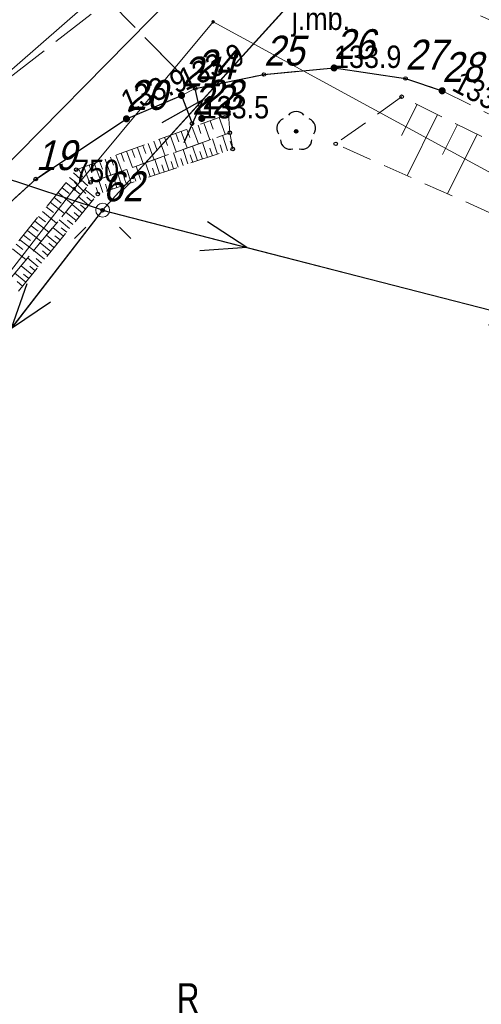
# Model space of a CAD drawing. Header units: metres. Extents: x 5548743 to 5556416, y 5707500 to 5714000.
# Tile 21 of 244: x 5551163 to 5551186, y 5711495 to 5711544. Entities that reach past the tile are written whole.
import ezdxf
from ezdxf.enums import TextEntityAlignment as Align

# ---------------------------------------------------------------- set-up
doc = ezdxf.new("R2010")
doc.units = ezdxf.units.M
for name, pattern in [('1.5_0.75', [2.25, 1.5, -0.75]), ('2.25_0.75', [3, 2.25, -0.75]), ('219-1000', [0]), ('suep_nn_1000', [0])]:
    doc.linetypes.add(name, pattern=pattern)
doc.layers.get('0').update_dxf_attribs({"color": 2, "lineweight": 5})
doc.styles.get("Standard").update_dxf_attribs({"font": 'Working1250', "width": 0.75})

# ---------------------------------------------------------------- blocks, each defined once
blk = doc.blocks.new('203')
at = {"linetype": 'Continuous', "lineweight": 0}
h = blk.add_hatch(color=0, dxfattribs=at)
edge = h.paths.add_edge_path()
edge.add_arc((0, 0), 0.09, 0, 360)
blk = doc.blocks.new('PW01')
at = {"linetype": 'Continuous', "lineweight": 13}
h = blk.add_hatch(color=0, dxfattribs=at)
edge = h.paths.add_edge_path()
edge.add_arc((0, 0), 0.18, 0, 360)
blk = doc.blocks.new('SUEP1')
at = {"color": 0, "linetype": 'Continuous'}
for p, q in [((7.5, 0), (5.25, 0.75)), ((22.5, 0), (20.25, 0.75)), ((0, 0), (7.5, 0)), ((7.5, 0), (5.25, -0.75)), ((7.5, 0), (22.5, 0)), ((22.5, 0), (20.25, -0.75))]:
    blk.add_line(p, q, dxfattribs=at)
blk = doc.blocks.new('SM01')
at = {"color": 0, "linetype": 'Continuous', "lineweight": 13}
for p, q in [((-0.848, 0.848), (-1.414, 1.414)), ((0.849, 0.848), (1.414, 1.414)), ((-0.848, -0.849), (-1.414, -1.414)), ((0.849, -0.849), (1.414, -1.414))]:
    blk.add_line(p, q, dxfattribs=at)
blk.add_circle((0, 0), 0.35, dxfattribs=at)
blk = doc.blocks.new('OP021')
at = {"linetype": 'Continuous', "lineweight": 13}
h = blk.add_hatch(color=0, dxfattribs=at)
edge = h.paths.add_edge_path()
edge.add_arc((0, 0), 0.1, 0, 360)
at = {"color": 0, "linetype": 'Continuous', "lineweight": -3}
for centre, start, end in [((0, 0.5), 38.316, 141.684), ((-0.476, 0.154), 110.388, 213.756), ((0.476, 0.154), 326.244, 69.612), ((-0.294, -0.404), 182.272, 285.64), ((0.294, -0.404), 254.36, 357.728), ((0.294, -0.404), 254.36, 357.728)]:
    blk.add_arc(centre, 0.5, start, end, dxfattribs=at)
blk = doc.blocks.new('PIKIETAW1891')
at = {"color": 0}
blk.add_circle((0, 0), 0.09, dxfattribs=at)

msp = doc.modelspace()

# ---------------------------------------------------------------- linework, layer by layer
at = {"layer": '000 Inne (niezydentyfikowane)', "color": 7, "linetype": 'CONTINUOUS', "lineweight": 18, "flags": 128}
for points in [[(5551183.26, 5711539.97), (5551182.48, 5711538.41)], [(5551184.28, 5711539.47), (5551182.75, 5711536.39)], [(5551172.23, 5711538.93), (5551172.38, 5711538.51)], [(5551172.52, 5711539.04), (5551172.83, 5711538.19)], [(5551172.84, 5711539.15), (5551173, 5711538.73)], [(5551173.29, 5711539.32), (5551173.6, 5711538.47)], [(5551185.29, 5711538.97), (5551184.53, 5711537.45)], [(5551170.83, 5711538.42), (5551171.13, 5711537.59)], [(5551171.11, 5711538.52), (5551171.26, 5711538.1)], [(5551171.38, 5711538.62), (5551171.69, 5711537.79)], [(5551171.66, 5711538.72), (5551171.82, 5711538.31)], [(5551171.94, 5711538.83), (5551172.25, 5711537.99)], [(5551173.72, 5711537.64), (5551173.46, 5711538.42)], [(5551186.28, 5711538.47), (5551184.79, 5711535.48)], [(5551169.45, 5711537.91), (5551169.6, 5711537.5)], [(5551169.72, 5711538.01), (5551170.02, 5711537.19)], [(5551170, 5711538.12), (5551170.15, 5711537.7)], [(5551170.27, 5711538.22), (5551170.58, 5711537.39)], [(5551170.55, 5711538.32), (5551170.7, 5711537.9)], [(5551172.21, 5711537.14), (5551171.96, 5711537.88)], [(5551172.71, 5711537.31), (5551172.46, 5711538.06)], [(5551173.21, 5711537.47), (5551172.96, 5711538.24)], [(5551173.47, 5711537.56), (5551173.34, 5711537.94)], [(5551173.98, 5711537.73), (5551173.85, 5711538.12)], [(5551168.09, 5711537.42), (5551168.39, 5711536.61)], [(5551168.36, 5711537.52), (5551168.51, 5711537.11)], [(5551168.63, 5711537.62), (5551168.93, 5711536.8)], [(5551168.9, 5711537.71), (5551169.05, 5711537.31)], [(5551169.18, 5711537.81), (5551169.47, 5711537)], [(5551171.24, 5711536.82), (5551171, 5711537.54)], [(5551171.72, 5711536.98), (5551171.48, 5711537.71)], [(5551171.97, 5711537.06), (5551171.84, 5711537.43)], [(5551172.46, 5711537.22), (5551172.33, 5711537.6)], [(5551172.96, 5711537.39), (5551172.83, 5711537.77)], [(5551166.75, 5711536.93), (5551166.89, 5711536.53)], [(5551167.01, 5711537.02), (5551167.31, 5711536.22)], [(5551167.28, 5711537.12), (5551167.43, 5711536.72)], [(5551167.55, 5711537.22), (5551167.84, 5711536.42)], [(5551167.82, 5711537.32), (5551167.97, 5711536.92)], [(5551169.82, 5711536.34), (5551169.58, 5711537.04)], [(5551170.29, 5711536.5), (5551170.06, 5711537.2)], [(5551170.53, 5711536.58), (5551170.41, 5711536.93)], [(5551170.76, 5711536.66), (5551170.53, 5711537.37)], [(5551171, 5711536.74), (5551170.88, 5711537.1)], [(5551171.48, 5711536.9), (5551171.36, 5711537.26)], [(5551165.97, 5711536.53), (5551166.68, 5711535.88)], [(5551166.21, 5711536.73), (5551166.44, 5711536.31)], [(5551166.48, 5711536.83), (5551166.78, 5711536)], [(5551168.39, 5711535.87), (5551168.17, 5711536.53)], [(5551168.87, 5711536.03), (5551168.64, 5711536.7)], [(5551169.1, 5711536.11), (5551168.99, 5711536.45)], [(5551169.34, 5711536.19), (5551169.11, 5711536.87)], [(5551169.58, 5711536.26), (5551169.46, 5711536.61)], [(5551170.05, 5711536.42), (5551169.94, 5711536.77)], [(5551165.57, 5711536.04), (5551166.31, 5711535.44)], [(5551165.77, 5711536.29), (5551166.15, 5711535.99)], [(5551167.44, 5711535.55), (5551167.23, 5711536.2)], [(5551167.68, 5711535.63), (5551167.57, 5711535.96)], [(5551167.92, 5711535.71), (5551167.7, 5711536.36)], [(5551168.15, 5711535.79), (5551168.04, 5711536.12)], [(5551168.63, 5711535.95), (5551168.52, 5711536.28)], [(5551165.18, 5711535.55), (5551165.91, 5711534.96)], [(5551165.38, 5711535.79), (5551165.74, 5711535.5)], [(5551167.04, 5711535.29), (5551166.53, 5711535.7)], [(5551167.2, 5711535.47), (5551167.1, 5711535.79)], [(5551164.79, 5711535.06), (5551165.51, 5711534.48)], [(5551164.98, 5711535.3), (5551165.35, 5711535.01)], [(5551166.41, 5711534.51), (5551165.89, 5711534.94)], [(5551166.72, 5711534.9), (5551166.21, 5711535.32)], [(5551166.57, 5711534.71), (5551166.31, 5711534.92)], [(5551166.88, 5711535.09), (5551166.63, 5711535.3)], [(5551164.4, 5711534.58), (5551165.11, 5711534)], [(5551164.59, 5711534.82), (5551164.95, 5711534.53)], [(5551166.09, 5711534.13), (5551165.57, 5711534.55)], [(5551166.25, 5711534.32), (5551165.99, 5711534.53)], [(5551164.02, 5711534.1), (5551164.72, 5711533.54)], [(5551164.21, 5711534.34), (5551164.56, 5711534.06)], [(5551165.77, 5711533.74), (5551165.25, 5711534.17)], [(5551165.93, 5711533.93), (5551165.67, 5711534.15)], [(5551163.64, 5711533.63), (5551164.34, 5711533.07)], [(5551163.83, 5711533.87), (5551164.18, 5711533.59)], [(5551165.46, 5711533.35), (5551164.93, 5711533.78)], [(5551165.62, 5711533.54), (5551165.35, 5711533.76)], [(5551163.08, 5711532.94), (5551163.42, 5711532.67)], [(5551163.27, 5711533.17), (5551163.96, 5711532.62)], [(5551163.45, 5711533.4), (5551163.8, 5711533.12)], [(5551164.82, 5711532.58), (5551164.29, 5711533.01)], [(5551165.14, 5711532.96), (5551164.61, 5711533.4)], [(5551164.98, 5711532.77), (5551164.72, 5711532.99)], [(5551165.3, 5711533.16), (5551165.03, 5711533.37)], [(5551162.9, 5711532.71), (5551163.58, 5711532.16)], [(5551164.51, 5711532.19), (5551163.97, 5711532.63)], [(5551164.67, 5711532.38), (5551164.4, 5711532.6)], [(5551164.19, 5711531.8), (5551163.65, 5711532.25)], [(5551164.35, 5711531.99), (5551164.08, 5711532.22)], [(5551163.56, 5711531.03), (5551163.01, 5711531.48)], [(5551163.87, 5711531.41), (5551163.33, 5711531.86)], [(5551163.72, 5711531.22), (5551163.44, 5711531.44)], [(5551164.03, 5711531.61), (5551163.76, 5711531.83)], [(5551163.4, 5711530.83), (5551163.12, 5711531.06)]]:
    msp.add_lwpolyline(points, dxfattribs=at)
at = {"layer": '217-kontur klasyfikacyjny', "color": 3, "linetype": 'CONTINUOUS', "lineweight": 18, "flags": 128}
for points in [[(5551172.99, 5711544.13), (5551166, 5711535.73)], [(5551207.64, 5711525.28), (5551172.99, 5711544.13)], [(5551166, 5711535.73), (5551158.08, 5711525.51)]]:
    msp.add_lwpolyline(points, dxfattribs=at)
at = {"layer": '218-kontur użytku gruntowego', "color": 3, "linetype": 'CONTINUOUS', "lineweight": 18, "flags": 128}
for points in [[(5551174.5, 5711551.91), (5551150.55, 5711530.99)], [(5551150.55, 5711530.99), (5551174.5, 5711551.91)], [(5551172.99, 5711544.13), (5551166, 5711535.73)], [(5551166, 5711535.73), (5551172.99, 5711544.13)], [(5551207.64, 5711525.28), (5551172.99, 5711544.13)], [(5551172.99, 5711544.13), (5551207.64, 5711525.28)], [(5551166, 5711535.73), (5551158.08, 5711525.51)], [(5551158.08, 5711525.51), (5551166, 5711535.73)]]:
    msp.add_lwpolyline(points, dxfattribs=at)
at = {"layer": '219-działka ewidencyjna', "color": 7, "linetype": '219-1000', "lineweight": 18, "flags": 128}
for points in [[(5551174.5, 5711551.91), (5551150.55, 5711530.99)], [(5551172.99, 5711544.13), (5551166, 5711535.73)], [(5551172.99, 5711544.13), (5551207.64, 5711525.28)], [(5551166, 5711535.73), (5551158.08, 5711525.51)]]:
    msp.add_lwpolyline(points, dxfattribs=at)
at = {"layer": 'jezdnia', "color": 7, "linetype": '2.25_0.75', "lineweight": 18, "flags": 128}
for points in [[(5551172.09, 5711540.78), (5551175.55, 5711541.48), (5551179.08, 5711541.81), (5551182.67, 5711541.28), (5551184.52, 5711540.66), (5551199.48, 5711533.25), (5551229.75, 5711519.43), (5551232.58, 5711518.54), (5551237.97, 5711517.08), (5551246, 5711516), (5551265.86, 5711515.51), (5551285.84, 5711514.34), (5551298.12, 5711510.6), (5551299.87, 5711510.1), (5551304.6, 5711507.06), (5551344.36, 5711475.83), (5551354.22, 5711468.39), (5551360.8, 5711464.06), (5551374.1, 5711456.68), (5551402.05, 5711446.48), (5551407.78, 5711444.12), (5551410.66, 5711442.85), (5551414.33, 5711440.51), (5551417.63, 5711437.78), (5551420.15, 5711433.54), (5551421.37, 5711431.1), (5551426.56, 5711417.26), (5551432.01, 5711390.13), (5551431.87, 5711377.29), (5551426.97, 5711372.97), (5551427.74, 5711369.97), (5551440.19, 5711371.8), (5551450.56, 5711371.32), (5551462.05, 5711371.81), (5551478.14, 5711373.67), (5551488.68, 5711375.38), (5551516.03, 5711380.25), (5551543.48, 5711385.9), (5551551.63, 5711387.01), (5551565.67, 5711387.79), (5551572.21, 5711387.75), (5551583.47, 5711386.8), (5551583.96, 5711391.49), (5551566.2, 5711392.76), (5551550.45, 5711392.17), (5551542.24, 5711391.21), (5551487.59, 5711380.11), (5551461.08, 5711375.98), (5551449.46, 5711376.1), (5551446.32, 5711376.39), (5551441.41, 5711378.14), (5551439.66, 5711379.88), (5551437.86, 5711383.43), (5551436.13, 5711391.22), (5551429.65, 5711420.76), (5551427.26, 5711427.87), (5551425.61, 5711431.8), (5551422.03, 5711437.63), (5551419.19, 5711441.14), (5551415.93, 5711444.01), (5551412.67, 5711446), (5551409.41, 5711447.67), (5551403.68, 5711450.03), (5551375.77, 5711460.32), (5551363.25, 5711467.22), (5551356.64, 5711471.51), (5551346.66, 5711478.8), (5551307.36, 5711510.62), (5551302.62, 5711513.66), (5551298.56, 5711514.88), (5551286.23, 5711518.17), (5551273.73, 5711520.21), (5551268.88, 5711520.25), (5551264.12, 5711520.29), (5551254.29, 5711520.53), (5551243.63, 5711521.23), (5551236.96, 5711522.3), (5551231.68, 5711523.72), (5551223.67, 5711526.93), (5551218.56, 5711529.25), (5551196.45, 5711540.28), (5551189.04, 5711543.29), (5551182.56, 5711546.16), (5551169.98, 5711545.84), (5551167.74, 5711545.19)], [(5551126.88, 5711487.46), (5551140.12, 5711506.56), (5551148.99, 5711518.69), (5551155.81, 5711527.37), (5551161.02, 5711533.45), (5551164.06, 5711536.22), (5551168.63, 5711539.25), (5551171.4, 5711540.43), (5551172.09, 5711540.78), (5551167.74, 5711545.19), (5551159.61, 5711538.91), (5551155.42, 5711534.26), (5551144.98, 5711520.37), (5551134.39, 5711505.1), (5551122.24, 5711492.11)]]:
    msp.add_lwpolyline(points, close=True, dxfattribs=at)
at = {"layer": 'krawężnik', "color": 7, "linetype": 'CONTINUOUS', "lineweight": 25, "flags": 128}
for points in [[(5551172.42, 5711539.27), (5551172.09, 5711540.78), (5551175.55, 5711541.48), (5551179.08, 5711541.81), (5551182.67, 5711541.28), (5551184.52, 5711540.66)], [(5551140.12, 5711506.56), (5551148.99, 5711518.69), (5551155.81, 5711527.37), (5551161.02, 5711533.45), (5551164.06, 5711536.22), (5551168.63, 5711539.25), (5551171.4, 5711540.43), (5551171.93, 5711539.01)]]:
    msp.add_lwpolyline(points, dxfattribs=at)
at = {"layer": 'przewód elektroenergetyczny niskiego napięcia', "color": 1, "linetype": 'suep_nn_1000', "lineweight": 18, "flags": 128}
for points in [[(5551199.07, 5711569.53), (5551167.43, 5711534.65)], [(5551167.43, 5711534.65), (5551199.07, 5711569.53)], [(5551136.12, 5711544.97), (5551167.43, 5711534.65)], [(5551167.43, 5711534.65), (5551136.12, 5711544.97)], [(5551167.43, 5711534.65), (5551144.3, 5711504.76)], [(5551167.43, 5711534.65), (5551216.16, 5711522.1)]]:
    msp.add_lwpolyline(points, dxfattribs=at)
at = {"layer": 'przewód kanalizacyjny', "color": 34, "linetype": 'CONTINUOUS', "lineweight": 18, "flags": 128}
msp.add_lwpolyline([(5551248.99, 5711626.03), (5551245.29, 5711622.4), (5551238.44, 5711615.57), (5551223.02, 5711599.27), (5551200.89, 5711575.8), (5551160.95, 5711535.25), (5551143.96, 5711513.97), (5551113.29, 5711477.41), (5551108.07, 5711472.85), (5551093.32, 5711464.48), (5551084.7, 5711459.22), (5551059.66, 5711435.42), (5551046.41, 5711399.42), (5551043.46, 5711379.16), (5551033.07, 5711337.43)], dxfattribs=at)
at = {"layer": 'skarpa nieumocniona', "color": 7, "linetype": '1.5_0.75', "lineweight": 18, "flags": 128}
for points in [[(5551250.71, 5711511.53), (5551234.81, 5711516.06), (5551212.14, 5711525.63), (5551182.48, 5711540.36), (5551179.16, 5711537.99), (5551207.64, 5711525.28), (5551215.99, 5711521.41), (5551235.33, 5711513.36)], [(5551250.71, 5711511.53), (5551234.81, 5711516.06), (5551212.14, 5711525.63), (5551182.48, 5711540.36), (5551179.16, 5711537.99), (5551207.64, 5711525.28), (5551215.99, 5711521.41), (5551235.33, 5711513.36)], [(5551173.76, 5711539.49), (5551166.1, 5711536.69), (5551157.65, 5711526.19), (5551144.18, 5711508.38), (5551135.32, 5711495.18), (5551135.87, 5711494.84), (5551144.87, 5711507.77), (5551158.17, 5711525.68), (5551166.82, 5711536.05), (5551173.83, 5711538.55)], [(5551173.76, 5711539.49), (5551166.1, 5711536.69), (5551157.65, 5711526.19), (5551144.18, 5711508.38), (5551135.32, 5711495.18), (5551135.87, 5711494.84), (5551144.87, 5711507.77), (5551158.17, 5711525.68), (5551166.82, 5711536.05), (5551173.83, 5711538.55)], [(5551145.44, 5711507.34), (5551158.77, 5711525.17), (5551167.19, 5711535.47), (5551173.98, 5711537.73), (5551173.83, 5711538.55), (5551166.82, 5711536.05), (5551158.17, 5711525.68), (5551144.87, 5711507.77), (5551135.87, 5711494.84), (5551136.63, 5711494.53)], [(5551145.44, 5711507.34), (5551158.77, 5711525.17), (5551167.19, 5711535.47), (5551173.98, 5711537.73), (5551173.83, 5711538.55), (5551166.82, 5711536.05), (5551158.17, 5711525.68), (5551144.87, 5711507.77), (5551135.87, 5711494.84), (5551136.63, 5711494.53)]]:
    msp.add_lwpolyline(points, close=True, dxfattribs=at)

# ---------------------------------------------------------------- block references
at = {"layer": '203-punkt graniczny', "color": 7, "linetype": 'CONTINUOUS', "lineweight": 18}
for p in [(5551172.99, 5711544.13), (5551166, 5711535.73)]:
    msp.add_blockref('203', p, dxfattribs=at)
at = {"layer": 'drzewo liściaste', "color": 94, "linetype": 'CONTINUOUS', "lineweight": 18}
msp.add_blockref('OP021', (5551177.17, 5711538.62), dxfattribs=at)
at = {"layer": 'latarnia', "color": 7, "linetype": 'CONTINUOUS', "lineweight": 18}
msp.add_blockref('SM01', (5551167.43, 5711534.65), dxfattribs=at)
msp.add_blockref('SM01', (5551167.43, 5711534.65), dxfattribs=at)
at = {"layer": 'pikieta naturalna', "color": 7, "linetype": 'CONTINUOUS', "lineweight": 13}
for p in [(5551179.08, 5711541.81), (5551171.4, 5711540.43), (5551184.52, 5711540.66), (5551168.63, 5711539.25), (5551172.42, 5711539.27)]:
    msp.add_blockref('PW01', p, dxfattribs=at)
at = {"layer": 'przewód elektroenergetyczny niskiego napięcia', "color": 1, "linetype": 'CONTINUOUS', "lineweight": 18}
for rotation in [47.789, 161.757, 232.266, 345.558]:
    msp.add_blockref('SUEP1', (5551167.43, 5711534.65), dxfattribs=dict(at, rotation=rotation))
at = {"layer": 'Punkt roboczy BDOT GESUT K1', "color": 6, "linetype": 'CONTINUOUS', "lineweight": 18}
for p in [(5551179.08, 5711541.81), (5551179.08, 5711541.81), (5551179.08, 5711541.81), (5551175.55, 5711541.48), (5551175.55, 5711541.48), (5551182.67, 5711541.28), (5551182.67, 5711541.28), (5551172.09, 5711540.78), (5551172.09, 5711540.78), (5551172.09, 5711540.78), (5551171.4, 5711540.43), (5551171.4, 5711540.43), (5551171.4, 5711540.43), (5551182.48, 5711540.36), (5551184.52, 5711540.66), (5551184.52, 5711540.66), (5551184.52, 5711540.66), (5551173.76, 5711539.49), (5551168.63, 5711539.25), (5551168.63, 5711539.25), (5551168.63, 5711539.25), (5551171.93, 5711539.01), (5551172.42, 5711539.27), (5551172.42, 5711539.27), (5551173.83, 5711538.55), (5551173.83, 5711538.55), (5551177.17, 5711538.62), (5551179.16, 5711537.99), (5551173.98, 5711537.73), (5551166.1, 5711536.69), (5551164.06, 5711536.22), (5551164.06, 5711536.22), (5551166.82, 5711536.05), (5551166.82, 5711536.05), (5551167.19, 5711535.47), (5551167.43, 5711534.65), (5551167.43, 5711534.65), (5551167.43, 5711534.65), (5551167.43, 5711534.65), (5551167.43, 5711534.65), (5551167.43, 5711534.65)]:
    msp.add_blockref('PIKIETAW1891', p, dxfattribs=at)

# ---------------------------------------------------------------- texts
at = {"layer": '203-punkt graniczny-Atr103', "color": 7, "width": 0.9}
msp.add_text('750', height=1.125, dxfattribs=at).set_placement((5551166, 5711535.73), align=Align.BOTTOM_LEFT)
msp.add_text('750', height=1.125, dxfattribs=at).set_placement((5551166, 5711535.73), align=Align.BOTTOM_LEFT)
at = {"layer": '210-oznaczenie konturu użytku gruntowego', "color": 3, "linetype": 'CONTINUOUS', "lineweight": 18, "width": 0.79}
msp.add_text('R', height=1.5, dxfattribs=at).set_placement((5551171.16, 5711494.26))
at = {"layer": 'jezdnia-Atr17', "color": 7, "width": 0.9}
msp.add_text('j.mb.', height=1.125, dxfattribs=at).set_placement((5551176.95, 5711543.72))
at = {"layer": 'pikieta naturalna-Atr2', "color": 7, "width": 0.9}
for rotation, p in [(25.241, (5551171.6, 5711540.64)), (21.802, (5551168.65, 5711539.53)), (-27.67, (5551184.95, 5711540.71))]:
    msp.add_text('133.9', height=1.125, rotation=rotation, dxfattribs=at).set_placement(p)
for s, p in [('133.9', (5551179.08, 5711541.81)), ('133.5', (5551172.42, 5711539.27))]:
    msp.add_text(s, height=1.125, dxfattribs=at).set_placement(p)
at = {"layer": 'Punkt roboczy BDOT GESUT K1-Atr103', "color": 6, "oblique": 15, "width": 0.9}
for s, p in [('25', (5551175.55, 5711541.48)), ('26', (5551179.08, 5711541.81)), ('26', (5551179.08, 5711541.81)), ('27', (5551182.67, 5711541.28)), ('21', (5551171.4, 5711540.43)), ('21', (5551171.4, 5711540.43)), ('24', (5551172.09, 5711540.78)), ('28', (5551184.52, 5711540.66)), ('28', (5551184.52, 5711540.66)), ('20', (5551168.63, 5711539.25)), ('20', (5551168.63, 5711539.25)), ('22', (5551171.93, 5711539.01)), ('23', (5551172.42, 5711539.27)), ('23', (5551172.42, 5711539.27)), ('19', (5551164.06, 5711536.22)), ('62', (5551167.43, 5711534.65)), ('62', (5551167.43, 5711534.65)), ('62', (5551167.43, 5711534.65)), ('62', (5551167.43, 5711534.65)), ('62', (5551167.43, 5711534.65)), ('62', (5551167.43, 5711534.65))]:
    msp.add_text(s, height=1.5, dxfattribs=at).set_placement(p, align=Align.BOTTOM_LEFT)

doc.saveas('drawing.dxf')
